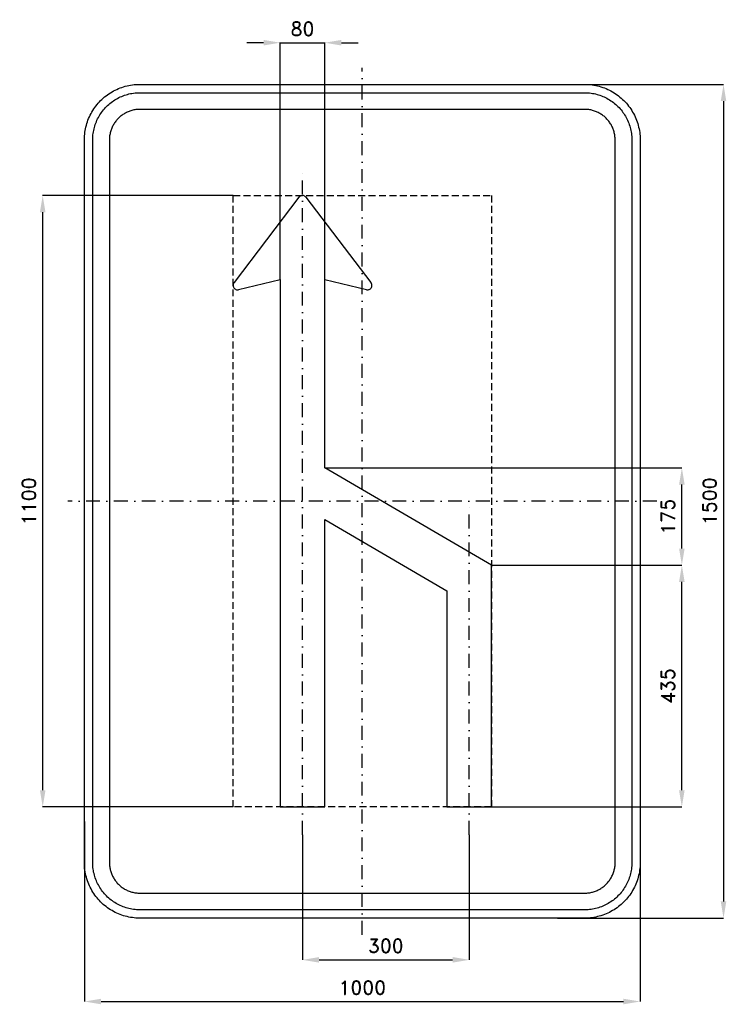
# Model space of a CAD drawing. Header units: millimetres. Extents: x -616 to 655, y -905 to 866.
import ezdxf

# ---------------------------------------------------------------- set-up
doc = ezdxf.new("R2010")
doc.units = ezdxf.units.MM
doc.header["$LTSCALE"] = 5
doc.linetypes.add('ČERCHOVANÁX2', pattern=[2, 1, -0.5, 0, -0.5])
doc.linetypes.add('ČÁRKOVANÁX2', pattern=[1.5, 1, -0.5])
doc.layers.add('Kóty', color=2, linetype='Continuous')
doc.layers.add('Značka', color=7, linetype='Continuous')
doc.styles.get("Standard").update_dxf_attribs({"font": 'romand.shx', "height": 25})
doc.dimstyles.get("Standard").update_dxf_attribs({"dimtxt": 25, "dimasz": 30, "dimexe": 0.18, "dimexo": 0.0625, "dimgap": 12.5, "dimtad": 1, "dimdec": 0, "dimzin": 0, "dimdsep": 46, "dimtxsty": 'Standard', "dimcen": 0.09, "dimadec": 0, "dimazin": 0, "dimtfac": 1, "dimtdec": 0, "dimtofl": 0, "dimtmove": 0, "dimatfit": 3, "dimfxl": 1, "dimtolj": 1, "dimtzin": 0, "dimarcsym": 0})

# ---------------------------------------------------------------- blocks, each defined once
blk = doc.blocks.new('*D0')
at = {"layer": 'Defpoints', "color": 0, "transparency": 16777216}
for p in [(-500, -576.2), (500, -596.8), (500, -900)]:
    blk.add_point(p, dxfattribs=at)
at = {"layer": 'Kóty', "color": 0, "lineweight": -2, "transparency": 16777216}
for p, q in [((-500, -576.2), (-500, -900.2)), ((500, -596.9), (500, -900.2)), ((-470, -900), (470, -900))]:
    blk.add_line(p, q, dxfattribs=at)
at = {"layer": 'Kóty', "color": 0, "transparency": 16777216}
for points in [[(-470, -895), (-470, -905), (-500, -900)], [(470, -895), (470, -905), (500, -900)]]:
    blk.add_solid(points, dxfattribs=at)
at = {"layer": 'Kóty', "color": 0, "transparency": 16777216, "insert": (0, -875), "char_height": 25, "attachment_point": 5}
blk.add_mtext('\\A1;1000', dxfattribs=at)
blk = doc.blocks.new('*D1')
at = {"layer": 'Defpoints', "color": 0, "transparency": 16777216}
for p in [(339.5, 750), (351.4, -750), (650, -750)]:
    blk.add_point(p, dxfattribs=at)
at = {"layer": 'Kóty', "color": 0, "lineweight": -2, "transparency": 16777216}
for p, q in [((339.6, 750), (650.2, 750)), ((650, 720), (650, -720)), ((351.5, -750), (650.2, -750))]:
    blk.add_line(p, q, dxfattribs=at)
at = {"layer": 'Kóty', "color": 0, "transparency": 16777216}
for points in [[(645, 720), (655, 720), (650, 750)], [(645, -720), (655, -720), (650, -750)]]:
    blk.add_solid(points, dxfattribs=at)
at = {"layer": 'Kóty', "color": 0, "transparency": 16777216, "insert": (625, 0), "char_height": 25, "attachment_point": 5, "rotation": 90}
blk.add_mtext('\\A1;1500', dxfattribs=at)
blk = doc.blocks.new('*D2')
at = {"layer": 'Defpoints', "color": 0, "transparency": 16777216}
for p in [(-67.6, 824.9375), (-147.6, 399.1475), (-67.6, 399.1475)]:
    blk.add_point(p, dxfattribs=at)
at = {"layer": 'Kóty', "color": 0, "lineweight": -2, "transparency": 16777216}
for p, q in [((-177.6, 824.9375), (-207.6, 824.9375)), ((-147.6, 399.21), (-147.6, 825.1175)), ((-67.6, 399.21), (-67.6, 825.1175)), ((-37.6, 824.9375), (-7.6, 824.9375))]:
    blk.add_line(p, q, dxfattribs=at)
at = {"layer": 'Kóty', "color": 0, "transparency": 16777216}
for points in [[(-177.6, 829.9375), (-177.6, 819.9375), (-147.6, 824.9375)], [(-37.6, 829.9375), (-37.6, 819.9375), (-67.6, 824.9375)]]:
    blk.add_solid(points, dxfattribs=at)
at = {"layer": 'Kóty', "color": 0, "transparency": 16777216, "insert": (-107.6, 849.9375), "char_height": 25, "attachment_point": 5}
blk.add_mtext('\\A1;80', dxfattribs=at)
blk = doc.blocks.new('*D3')
at = {"layer": 'Defpoints', "color": 0, "transparency": 16777216}
for p in [(-575, 550), (-232.4, 550), (-232.4, -550)]:
    blk.add_point(p, dxfattribs=at)
at = {"layer": 'Kóty', "color": 0, "lineweight": -2, "transparency": 16777216}
for p, q in [((-232.4625, 550), (-575.18, 550)), ((-575, -520), (-575, 520)), ((-232.4625, -550), (-575.18, -550))]:
    blk.add_line(p, q, dxfattribs=at)
at = {"layer": 'Kóty', "color": 0, "transparency": 16777216}
for points in [[(-580, 520), (-570, 520), (-575, 550)], [(-580, -520), (-570, -520), (-575, -550)]]:
    blk.add_solid(points, dxfattribs=at)
at = {"layer": 'Kóty', "color": 0, "transparency": 16777216, "insert": (-600, 0), "char_height": 25, "attachment_point": 5, "rotation": 90}
blk.add_mtext('\\A1;1100', dxfattribs=at)
blk = doc.blocks.new('*D4')
at = {"layer": 'Defpoints', "color": 0, "transparency": 16777216}
for p in [(232.4, -115), (575, -115), (232.4, -550)]:
    blk.add_point(p, dxfattribs=at)
at = {"layer": 'Kóty', "color": 0, "lineweight": -2, "transparency": 16777216}
for p, q in [((232.4625, -115), (575.18, -115)), ((575, -520), (575, -145)), ((232.4625, -550), (575.18, -550))]:
    blk.add_line(p, q, dxfattribs=at)
at = {"layer": 'Kóty', "color": 0, "transparency": 16777216}
for points in [[(570, -145), (580, -145), (575, -115)], [(570, -520), (580, -520), (575, -550)]]:
    blk.add_solid(points, dxfattribs=at)
at = {"layer": 'Kóty', "color": 0, "transparency": 16777216, "insert": (550, -332.5), "char_height": 25, "attachment_point": 5, "rotation": 90}
blk.add_mtext('\\A1;435', dxfattribs=at)
blk = doc.blocks.new('*D5')
at = {"layer": 'Defpoints', "color": 0, "transparency": 16777216}
for p in [(-67.6, 60), (575, 60), (232.4625, -115)]:
    blk.add_point(p, dxfattribs=at)
at = {"layer": 'Kóty', "color": 0, "lineweight": -2, "transparency": 16777216}
for p, q in [((-67.5375, 60), (575.18, 60)), ((575, -85), (575, 30)), ((232.525, -115), (575.18, -115))]:
    blk.add_line(p, q, dxfattribs=at)
at = {"layer": 'Kóty', "color": 0, "transparency": 16777216}
for points in [[(570, 30), (580, 30), (575, 60)], [(570, -85), (580, -85), (575, -115)]]:
    blk.add_solid(points, dxfattribs=at)
at = {"layer": 'Kóty', "color": 0, "transparency": 16777216, "insert": (550, -27.5), "char_height": 25, "attachment_point": 5, "rotation": 90}
blk.add_mtext('\\A1;175', dxfattribs=at)
blk = doc.blocks.new('*D6')
at = {"layer": 'Defpoints', "color": 0, "transparency": 16777216}
for p in [(-107.6, -600), (192.4, -600), (192.4, -825)]:
    blk.add_point(p, dxfattribs=at)
at = {"layer": 'Kóty', "color": 0, "lineweight": -2, "transparency": 16777216}
for p, q in [((-107.6, -600.0625), (-107.6, -825.18)), ((192.4, -600.0625), (192.4, -825.18)), ((-77.6, -825), (162.4, -825))]:
    blk.add_line(p, q, dxfattribs=at)
at = {"layer": 'Kóty', "color": 0, "transparency": 16777216}
for points in [[(-77.6, -820), (-77.6, -830), (-107.6, -825)], [(162.4, -820), (162.4, -830), (192.4, -825)]]:
    blk.add_solid(points, dxfattribs=at)
at = {"layer": 'Kóty', "color": 0, "transparency": 16777216, "insert": (42.4, -800), "char_height": 25, "attachment_point": 5}
blk.add_mtext('\\A1;300', dxfattribs=at)

msp = doc.modelspace()

# ---------------------------------------------------------------- linework, layer by layer
at = {"layer": 'Kóty'}
msp.add_lwpolyline([(-147.6, 824.9375), (-67.6, 824.9375)], dxfattribs=at)
at = {"layer": 'Značka', "color": 6, "linetype": 'ČERCHOVANÁX2', "ltscale": 5}
for points in [[(0, -780), (0, 780)], [(-107.6, -600), (-107.6, 600)], [(530, 0), (-530, 0)], [(192.4, -600), (192.4, 0)]]:
    msp.add_lwpolyline(points, dxfattribs=at)
at = {"layer": 'Značka', "color": 5}
for points in [[(-400, -750), (-400.393, -749.99883), (-400.785, -749.99692, -0.0321801), (-413.6978, -749.09245, -0.0354432), (-426.3873, -746.45574, -0.0362667), (-438.6591, -742.3068, -0.0344205), (-450.2266, -736.4713, -0.0337216), (-461.0042, -729.2849, -0.0340847), (-470.7107, -720.7107, -0.0342086), (-479.2931, -711.0064, -0.0342292), (-486.4713, -700.2266, -0.0340441), (-492.2651, -688.6512, -0.0334121), (-496.45574, -676.3873, -0.0341269), (-499.13547, -663.6918, -0.0367447), (-499.99692, -650.785), (-499.99892, -650.393), (-500, -650), (-500, 650), (-499.99883, 650.39), (-499.99692, 650.79, -0.0321796), (-499.09245, 663.7, -0.0354411), (-496.45574, 676.39, -0.0362697), (-492.3068, 688.66, -0.0344172), (-486.4713, 700.23, -0.033719), (-479.2849, 711, -0.0340776), (-470.7107, 720.71, -0.0342077), (-461.0064, 729.29, -0.0342268), (-450.2266, 736.47, -0.0340514), (-438.6512, 742.27, -0.0334162), (-426.3873, 746.46, -0.0341286), (-413.6918, 749.14, -0.0367456), (-400.785, 750), (-400.393, 750), (-400, 750), (400, 750), (400.393, 750), (400.785, 750, -0.0321794), (413.698, 749.09, -0.0354509), (426.387, 746.46, -0.0362816), (438.659, 742.31, -0.0344246), (450.227, 736.47, -0.0337312), (461.004, 729.28, -0.034081), (470.711, 720.71, -0.0342138), (479.293, 711.01, -0.0342285), (486.471, 700.23, -0.0340344), (492.265, 688.65, -0.0334114), (496.46, 676.39, -0.0341223), (499.14, 663.69, -0.0367412), (500, 650.79), (500, 650.39), (500, 650), (500, -650), (500, -650.393), (500, -650.785, -0.0321792), (499.09, -663.6978, -0.0354418), (496.46, -676.3873, -0.0362638), (492.307, -688.6591, -0.0344153), (486.471, -700.2266, -0.0337192), (479.285, -711.0042, -0.034086), (470.711, -720.7107, -0.0342054), (461.006, -729.2931, -0.0342295), (450.227, -736.4713, -0.0340459), (438.651, -742.2651, -0.0334135), (426.387, -746.45574, -0.034127), (413.692, -749.13547, -0.036745), (400.785, -749.99692), (400.393, -749.99892), (400, -750), (-400, -750)], [(-400, -735), (-400.334, -734.999), (-400.668, -734.9974, -0.0321799), (-411.6431, -734.2286, -0.0354431), (-422.4292, -731.9874, -0.036267), (-432.8602, -728.4608, -0.0344205), (-442.6926, -723.5006, -0.0337214), (-451.8536, -717.3922, -0.0340847), (-460.1041, -710.1041, -0.0342085), (-467.3991, -701.8554, -0.0342292), (-473.5006, -692.6926, -0.0340447), (-478.4254, -682.8535, -0.0334123), (-481.9874, -672.4292, -0.0341271), (-484.2652, -661.638, -0.0367448), (-484.9974, -650.668), (-484.9991, -650.334), (-485, -650), (-485, 650), (-484.999, 650.33), (-484.9974, 650.67, -0.0321808), (-484.2286, 661.64, -0.0354437), (-481.9874, 672.43, -0.0362674), (-478.4608, 682.86, -0.034419), (-473.5006, 692.69, -0.0337112), (-467.3922, 701.85, -0.0340785), (-460.1041, 710.1, -0.034195), (-451.8554, 717.4, -0.0342194), (-442.6926, 723.5, -0.0340514), (-432.8535, 728.43, -0.0334085), (-422.4292, 731.99, -0.0341207), (-411.638, 734.27, -0.0367451), (-400.668, 735), (-400.334, 735), (-400, 735), (400, 735), (400.334, 735), (400.668, 735, -0.0321738), (411.643, 734.23, -0.0354396), (422.429, 731.99, -0.0362613), (432.86, 728.46, -0.0344296), (442.693, 723.5, -0.0337309), (451.854, 717.39, -0.0340802), (460.104, 710.1, -0.0342125), (467.399, 701.86, -0.03423), (473.501, 692.69, -0.0340367), (478.425, 682.85, -0.0334178), (481.987, 672.43, -0.0341274), (484.265, 661.64, -0.0367509), (484.997, 650.67), (484.999, 650.33), (485, 650), (485, -650), (484.999, -650.334), (484.997, -650.668, -0.0321847), (484.229, -661.6431, -0.0354498), (481.987, -672.4292, -0.0362714), (478.461, -682.8602, -0.0344187), (473.501, -692.6926, -0.0337149), (467.392, -701.8536, -0.0340831), (460.104, -710.1041, -0.0342094), (451.855, -717.3991, -0.0342308), (442.693, -723.5006, -0.0340424), (432.854, -728.4254, -0.0334111), (422.429, -731.9874, -0.0341271), (411.638, -734.2652, -0.0367448), (400.668, -734.9974), (400.334, -734.9991), (400, -735), (-400, -735)], [(-400, -705), (400, -705), (400.216, -704.9994), (400.432, -704.9983, 0.0321799), (407.534, -704.5008, 0.0354424), (414.513, -703.0507, 0.0362647), (421.263, -700.7687, 0.0344223), (427.625, -697.5592, 0.033717), (433.552, -693.6067, 0.034088), (438.891, -688.8909, 0.0342122), (443.611, -683.5535, 0.0342287), (447.559, -677.6246, 0.0340415), (450.746, -671.2582, 0.0334124), (453.051, -664.513, 0.0341249), (454.525, -657.5305, 0.0367432), (454.998, -650.432), (454.999, -650.216), (455, -650), (455, 650), (454.999, 650.22), (454.998, 650.43, 0.0321867), (454.501, 657.53, 0.0354421), (453.051, 664.51, 0.0362779), (450.769, 671.26, 0.0344207), (447.559, 677.62, 0.0337176), (443.607, 683.55, 0.0340785), (438.891, 688.89, 0.0341988), (433.554, 693.61, 0.0342361), (427.625, 697.56, 0.0340303), (421.258, 700.75, 0.033395), (414.513, 703.05, 0.0341092), (407.53, 704.52, 0.0367438), (400.432, 705), (400.216, 705), (400, 705), (-400, 705), (-400.216, 705), (-400.432, 705, 0.0321706), (-407.5338, 704.5, 0.0354292), (-414.513, 703.05, 0.036266), (-421.2625, 700.77, 0.0344312), (-427.6246, 697.56, 0.0337345), (-433.5523, 693.61, 0.034079), (-438.8909, 688.89, 0.0342245), (-443.6112, 683.55, 0.0342352), (-447.5592, 677.62, 0.0340405), (-450.7458, 671.26, 0.0334087), (-453.0507, 664.51, 0.034125), (-454.5245, 657.53, 0.0367448), (-454.9983, 650.43), (-454.9994, 650.22), (-455, 650), (-455, -650), (-454.9994, -650.216), (-454.9983, -650.432, 0.0321797), (-454.5008, -657.5338, 0.0354429), (-453.0507, -664.513, 0.0362669), (-450.7687, -671.2625, 0.0344214), (-447.5592, -677.6246, 0.0337215), (-443.6067, -683.5523, 0.0340845), (-438.8909, -688.8909, 0.0342083), (-433.5535, -693.6112, 0.0342301), (-427.6246, -697.5592, 0.0340439), (-421.2582, -700.7458, 0.0334124), (-414.513, -703.0507, 0.0341275), (-407.5305, -704.5245, 0.0367453), (-400.432, -704.9983), (-400.216, -704.9994), (-400, -705)]]:
    msp.add_lwpolyline(points, format="xyb", dxfattribs=at)
at = {"layer": 'Značka', "color": 6, "linetype": 'ČÁRKOVANÁX2', "ltscale": 2.5}
msp.add_lwpolyline([(-232.4, -550), (-232.4, 550), (232.4, 550), (232.4, -550), (-232.4, -550)], dxfattribs=at)
at = {"layer": 'Značka', "color": 5}
msp.add_lwpolyline([(-67.6, -32.616), (152.4, -160.95), (152.4, -550), (232.4, -550), (232.4, -115), (-67.6, 60), (-67.6, 399.21), (7.4, 380.66), (7.5, 380.64), (7.6, 380.61), (8.6, 380.45), (9.7, 380.43), (10.7, 380.55), (11.7, 380.8), (12.7, 381.18), (13.6, 381.69), (14.5, 382.3), (15.2, 383.03), (15.9, 383.85), (16.4, 384.74), (16.5, 384.79), (16.5, 384.83), (16.6, 385.02), (16.7, 385.21), (16.8, 385.45), (16.9, 385.7), (16.9, 385.95), (17, 386.2), (17.1, 386.45), (17.1, 386.71), (17.2, 386.97), (17.2, 387.22), (17.3, 387.48), (17.3, 387.74), (17.3, 388), (17.3, 388.26), (17.3, 388.53), (17.3, 388.79), (17.3, 389.05), (17.3, 389.31), (17.2, 389.57), (17.2, 389.83), (17.2, 390.09), (17.1, 390.34), (17, 390.6), (17, 390.85), (16.9, 391.1), (16.8, 391.34), (16.7, 391.58), (16.6, 391.82), (16.5, 392.06), (16.3, 392.29), (16.2, 392.47), (16.1, 392.65), (16.1, 392.7), (16.1, 392.74), (15.9, 392.93), (15.8, 393.12), (15.8, 393.2), (15.7, 393.27), (-101.2, 546.84), (-101.3, 546.93), (-101.3, 547.01), (-102, 547.78), (-102.8, 548.45), (-103.7, 549.02), (-104.7, 549.46), (-105.7, 549.77), (-106.7, 549.95), (-107.7, 550), (-108.8, 549.91), (-109.8, 549.68), (-110.8, 549.32), (-111.7, 548.84), (-112.6, 548.24), (-113.2, 547.65), (-113.8, 546.99), (-113.9, 546.92), (-113.9, 546.84), (-230.8, 393.27), (-230.9, 393.19), (-230.9, 393.1), (-231.5, 392.22), (-231.9, 391.26), (-231.9, 391.21), (-232, 391.16), (-232, 390.97), (-232.1, 390.77), (-232.2, 390.51), (-232.2, 390.26), (-232.3, 390), (-232.3, 389.75), (-232.4, 389.49), (-232.4, 389.23), (-232.4, 388.97), (-232.4, 388.71), (-232.4, 388.45), (-232.4, 388.19), (-232.4, 387.93), (-232.4, 387.66), (-232.4, 387.4), (-232.3, 387.14), (-232.3, 386.88), (-232.2, 386.63), (-232.2, 386.37), (-232.1, 386.12), (-232, 385.87), (-231.9, 385.62), (-231.9, 385.43), (-231.8, 385.24), (-231.8, 385.19), (-231.7, 385.14), (-231.3, 384.22), (-230.6, 383.37), (-229.9, 382.6), (-229.1, 381.94), (-228.2, 381.38), (-227.3, 380.95), (-226.3, 380.64), (-225.2, 380.47), (-224.2, 380.43), (-223.2, 380.53), (-222.9, 380.57), (-222.7, 380.62), (-222.6, 380.64), (-222.5, 380.66), (-147.6, 399.21), (-147.6, -550), (-67.6, -550), (-67.6, -32.616)], dxfattribs=at)

# ---------------------------------------------------------------- dimensions: what is measured, and where the dimension line sits
at = {"layer": 'Kóty'}
for base, p1, p2, picture, middle in [((-67.6, 824.9375), (-147.6, 399.1475), (-67.6, 399.1475), '*D2', (-107.6, 849.9375)), ((500, -900), (-500, -576.16922), (500, -596.79775), '*D0', (0, -875)), ((192.4, -825), (-107.6, -600), (192.4, -600), '*D6', (42.4, -800))]:
    dim = msp.add_linear_dim(base=base, p1=p1, p2=p2, dimstyle='Standard', dxfattribs=at)
    dim.commit()
    dim.dimension.update_dxf_attribs({"geometry": picture, "text_midpoint": middle})
for base, p1, p2, picture, middle in [((650, -750), (339.5288, 750), (351.41399, -750), '*D1', (625, 0)), ((-575, 550), (-232.4, -550), (-232.4, 550), '*D3', (-600, 0)), ((575, 60), (232.4625, -115), (-67.6, 60), '*D5', (550, -27.5)), ((575, -115), (232.4, -550), (232.4, -115), '*D4', (550, -332.5))]:
    dim = msp.add_linear_dim(base=base, p1=p1, p2=p2, angle=90, dimstyle='Standard', dxfattribs=at)
    dim.commit()
    dim.dimension.update_dxf_attribs({"geometry": picture, "text_midpoint": middle})

doc.saveas('drawing.dxf')
